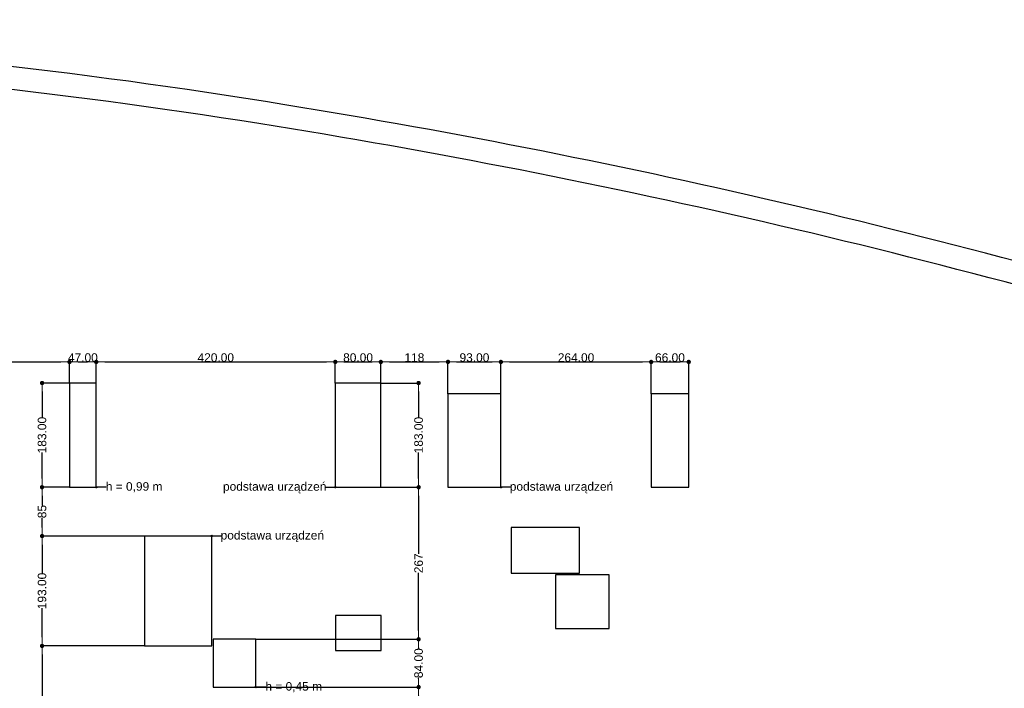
# Model space of a CAD drawing. Header units: millimetres. Extents: x -175445 to -20415, y -559200 to 231527.
# Tile 60 of 256: x -121290 to -103991, y -229884 to -218144. Entities that reach past the tile are written whole.
import ezdxf

# ---------------------------------------------------------------- set-up
doc = ezdxf.new("R2010")
doc.units = ezdxf.units.MM
doc.header["$MEASUREMENT"] = 0
doc.linetypes.add('Wipeout_Contour', pattern=[1000, 0, -1000])
for name, color, linetype in [('Linia', 7, 'Continuous'), ('Strop', 7, 'Continuous'), ('Słup', 7, 'Continuous'), ('Tekst', 7, 'Continuous'), ('Wymiary', 63, 'Continuous')]:
    doc.layers.add(name, color=color, linetype=linetype)
doc.styles.add('Arial', font='txt')
doc.styles.add('Times new roman', font='txt')
doc.dimstyles.new('GENERATED_STYLE__1', dxfattribs={"dimtxt": 150, "dimasz": 152, "dimexe": 0.18, "dimexo": 0, "dimgap": 0.09, "dimtad": 1, "dimtih": 1, "dimtoh": 1, "dimlfac": 0.1, "dimzin": 0, "dimdsep": 46, "dimtxsty": 'Arial', "dimblk": 'ARROWHEAD_11', "dimblk1": 'ARROWHEAD_11', "dimblk2": 'ARROWHEAD_11', "dimcen": 0.09, "dimclrd": 114, "dimclre": 114, "dimclrt": 114, "dimazin": 0, "dimtfac": 1, "dimtdec": 4, "dimtmove": 0, "dimatfit": 3, "dimfxl": 1, "dimtolj": 1, "dimtzin": 0, "dimarcsym": 0})
doc.dimstyles.new('GENERATED_STYLE__2', dxfattribs={"dimtxt": 150, "dimasz": 152, "dimexe": 0.18, "dimexo": 0, "dimgap": 0.09, "dimtad": 1, "dimlfac": 0.1, "dimzin": 0, "dimdsep": 46, "dimtxsty": 'Arial', "dimblk": 'ARROWHEAD_11', "dimblk1": 'ARROWHEAD_11', "dimblk2": 'ARROWHEAD_11', "dimcen": 0.09, "dimclrd": 114, "dimclre": 114, "dimclrt": 114, "dimazin": 0, "dimtfac": 1, "dimtdec": 4, "dimtmove": 0, "dimatfit": 3, "dimfxl": 1, "dimtolj": 1, "dimtzin": 0, "dimarcsym": 0})

# ---------------------------------------------------------------- blocks, each defined once
blk = doc.blocks.new('ARROWHEAD_11')
at = {"color": 0, "linetype": 'Continuous', "lineweight": 0}
blk.add_line((0, 0), (-1, 0), dxfattribs=at)
at = {"color": 0, "linetype": 'Continuous', "lineweight": 0, "const_width": 0.25, "flags": 128}
blk.add_lwpolyline([(-0.125, 0, 1), (0.125, 0, 1)], format="xyb", close=True, dxfattribs=at)
blk = doc.blocks.new('*D3941')
at = {"layer": 'Defpoints', "color": 0}
for p in [(-120415, -224153), (-123770, -224523), (-120415, -224523)]:
    blk.add_point(p, dxfattribs=at)
at = {"layer": 'Wymiary', "color": 114, "lineweight": -2}
for p, q in [((-123770, -224523), (-123770, -224153)), ((-123618, -224153), (-120567, -224153)), ((-120415, -224523), (-120415, -224153))]:
    blk.add_line(p, q, dxfattribs=at)
at = {"layer": 'Wymiary', "color": 114, "lineweight": -2, "xscale": 152, "yscale": 152, "zscale": 152, "rotation": 180}
blk.add_blockref('ARROWHEAD_11', (-123770, -224153), dxfattribs=at)
at = {"layer": 'Wymiary', "color": 114, "lineweight": -2, "xscale": 152, "yscale": 152, "zscale": 152}
blk.add_blockref('ARROWHEAD_11', (-120415, -224153), dxfattribs=at)
at = {"layer": 'Wymiary', "color": 114, "lineweight": 13, "insert": (-122093, -224077), "char_height": 150, "attachment_point": 5, "style": 'Arial'}
blk.add_mtext('\\A1;335.50', dxfattribs=at)
blk = doc.blocks.new('*D3942')
at = {"layer": 'Defpoints', "color": 0}
for p in [(-119945, -224153), (-120415, -224523), (-119945, -224523)]:
    blk.add_point(p, dxfattribs=at)
at = {"layer": 'Wymiary', "color": 114, "lineweight": -2}
for p, q in [((-120415, -224523), (-120415, -224153)), ((-120263, -224153), (-120097, -224153)), ((-119945, -224523), (-119945, -224153))]:
    blk.add_line(p, q, dxfattribs=at)
at = {"layer": 'Wymiary', "color": 114, "lineweight": -2, "xscale": 152, "yscale": 152, "zscale": 152, "rotation": 180}
blk.add_blockref('ARROWHEAD_11', (-120415, -224153), dxfattribs=at)
at = {"layer": 'Wymiary', "color": 114, "lineweight": -2, "xscale": 152, "yscale": 152, "zscale": 152}
blk.add_blockref('ARROWHEAD_11', (-119945, -224153), dxfattribs=at)
at = {"layer": 'Wymiary', "color": 114, "lineweight": 13, "insert": (-120180, -224077), "char_height": 150, "attachment_point": 5, "style": 'Arial'}
blk.add_mtext('\\A1;47.00', dxfattribs=at)
blk = doc.blocks.new('*D3943')
at = {"layer": 'Defpoints', "color": 0}
for p in [(-115745, -224153), (-119945, -224523), (-115745, -224523)]:
    blk.add_point(p, dxfattribs=at)
at = {"layer": 'Wymiary', "color": 114, "lineweight": -2}
for p, q in [((-119945, -224523), (-119945, -224153)), ((-119793, -224153), (-115897, -224153)), ((-115745, -224523), (-115745, -224153))]:
    blk.add_line(p, q, dxfattribs=at)
at = {"layer": 'Wymiary', "color": 114, "lineweight": -2, "xscale": 152, "yscale": 152, "zscale": 152, "rotation": 180}
blk.add_blockref('ARROWHEAD_11', (-119945, -224153), dxfattribs=at)
at = {"layer": 'Wymiary', "color": 114, "lineweight": -2, "xscale": 152, "yscale": 152, "zscale": 152}
blk.add_blockref('ARROWHEAD_11', (-115745, -224153), dxfattribs=at)
at = {"layer": 'Wymiary', "color": 114, "lineweight": 13, "insert": (-117845, -224077), "char_height": 150, "attachment_point": 5, "style": 'Arial'}
blk.add_mtext('\\A1;420.00', dxfattribs=at)
blk = doc.blocks.new('*D3944')
at = {"layer": 'Defpoints', "color": 0}
for p in [(-114945, -224153), (-115745, -224523), (-114945, -224523)]:
    blk.add_point(p, dxfattribs=at)
at = {"layer": 'Wymiary', "color": 114, "lineweight": -2}
for p, q in [((-115745, -224523), (-115745, -224153)), ((-115593, -224153), (-115097, -224153)), ((-114945, -224523), (-114945, -224153))]:
    blk.add_line(p, q, dxfattribs=at)
at = {"layer": 'Wymiary', "color": 114, "lineweight": -2, "xscale": 152, "yscale": 152, "zscale": 152, "rotation": 180}
blk.add_blockref('ARROWHEAD_11', (-115745, -224153), dxfattribs=at)
at = {"layer": 'Wymiary', "color": 114, "lineweight": -2, "xscale": 152, "yscale": 152, "zscale": 152}
blk.add_blockref('ARROWHEAD_11', (-114945, -224153), dxfattribs=at)
at = {"layer": 'Wymiary', "color": 114, "lineweight": 13, "insert": (-115345, -224077), "char_height": 150, "attachment_point": 5, "style": 'Arial'}
blk.add_mtext('\\A1;80.00', dxfattribs=at)
blk = doc.blocks.new('*D3945')
at = {"layer": 'Defpoints', "color": 0}
for p in [(-113765, -224153), (-114945, -224523), (-113765, -224713)]:
    blk.add_point(p, dxfattribs=at)
at = {"layer": 'Wymiary', "color": 114, "lineweight": -2}
for p, q in [((-114945, -224523), (-114945, -224153)), ((-114793, -224153), (-113917, -224153)), ((-113765, -224713), (-113765, -224153))]:
    blk.add_line(p, q, dxfattribs=at)
at = {"layer": 'Wymiary', "color": 114, "lineweight": -2, "xscale": 152, "yscale": 152, "zscale": 152, "rotation": 180}
blk.add_blockref('ARROWHEAD_11', (-114945, -224153), dxfattribs=at)
at = {"layer": 'Wymiary', "color": 114, "lineweight": -2, "xscale": 152, "yscale": 152, "zscale": 152}
blk.add_blockref('ARROWHEAD_11', (-113765, -224153), dxfattribs=at)
at = {"layer": 'Wymiary', "color": 114, "lineweight": 13, "insert": (-114355, -224077), "char_height": 150, "attachment_point": 5, "style": 'Arial'}
blk.add_mtext('\\A1;118', dxfattribs=at)
blk = doc.blocks.new('*D3946')
at = {"layer": 'Defpoints', "color": 0}
for p in [(-112835, -224153), (-113765, -224713), (-112835, -224713)]:
    blk.add_point(p, dxfattribs=at)
at = {"layer": 'Wymiary', "color": 114, "lineweight": -2}
for p, q in [((-113765, -224713), (-113765, -224153)), ((-113613, -224153), (-112987, -224153)), ((-112835, -224713), (-112835, -224153))]:
    blk.add_line(p, q, dxfattribs=at)
at = {"layer": 'Wymiary', "color": 114, "lineweight": -2, "xscale": 152, "yscale": 152, "zscale": 152, "rotation": 180}
blk.add_blockref('ARROWHEAD_11', (-113765, -224153), dxfattribs=at)
at = {"layer": 'Wymiary', "color": 114, "lineweight": -2, "xscale": 152, "yscale": 152, "zscale": 152}
blk.add_blockref('ARROWHEAD_11', (-112835, -224153), dxfattribs=at)
at = {"layer": 'Wymiary', "color": 114, "lineweight": 13, "insert": (-113300, -224077), "char_height": 150, "attachment_point": 5, "style": 'Arial'}
blk.add_mtext('\\A1;93.00', dxfattribs=at)
blk = doc.blocks.new('*D3947')
at = {"layer": 'Defpoints', "color": 0}
for p in [(-110195, -224153), (-112835, -224713), (-110195, -224713)]:
    blk.add_point(p, dxfattribs=at)
at = {"layer": 'Wymiary', "color": 114, "lineweight": -2}
for p, q in [((-112835, -224713), (-112835, -224153)), ((-112683, -224153), (-110347, -224153)), ((-110195, -224713), (-110195, -224153))]:
    blk.add_line(p, q, dxfattribs=at)
at = {"layer": 'Wymiary', "color": 114, "lineweight": -2, "xscale": 152, "yscale": 152, "zscale": 152, "rotation": 180}
blk.add_blockref('ARROWHEAD_11', (-112835, -224153), dxfattribs=at)
at = {"layer": 'Wymiary', "color": 114, "lineweight": -2, "xscale": 152, "yscale": 152, "zscale": 152}
blk.add_blockref('ARROWHEAD_11', (-110195, -224153), dxfattribs=at)
at = {"layer": 'Wymiary', "color": 114, "lineweight": 13, "insert": (-111515, -224077), "char_height": 150, "attachment_point": 5, "style": 'Arial'}
blk.add_mtext('\\A1;264.00', dxfattribs=at)
blk = doc.blocks.new('*D3948')
at = {"layer": 'Defpoints', "color": 0}
for p in [(-109535, -224153), (-110195, -224713), (-109535, -224713)]:
    blk.add_point(p, dxfattribs=at)
at = {"layer": 'Wymiary', "color": 114, "lineweight": -2}
for p, q in [((-110195, -224713), (-110195, -224153)), ((-110043, -224153), (-109687, -224153)), ((-109535, -224713), (-109535, -224153))]:
    blk.add_line(p, q, dxfattribs=at)
at = {"layer": 'Wymiary', "color": 114, "lineweight": -2, "xscale": 152, "yscale": 152, "zscale": 152, "rotation": 180}
blk.add_blockref('ARROWHEAD_11', (-110195, -224153), dxfattribs=at)
at = {"layer": 'Wymiary', "color": 114, "lineweight": -2, "xscale": 152, "yscale": 152, "zscale": 152}
blk.add_blockref('ARROWHEAD_11', (-109535, -224153), dxfattribs=at)
at = {"layer": 'Wymiary', "color": 114, "lineweight": 13, "insert": (-109865, -224077), "char_height": 150, "attachment_point": 5, "style": 'Arial'}
blk.add_mtext('\\A1;66.00', dxfattribs=at)
blk = doc.blocks.new('*D4014')
at = {"layer": 'Defpoints', "color": 0}
for p in [(-120897, -229140), (-119095, -229140), (-120395, -231522)]:
    blk.add_point(p, dxfattribs=at)
at = {"layer": 'Wymiary', "color": 114, "lineweight": -2}
for p, q in [((-119095, -229140), (-120897, -229140)), ((-120897, -229292), (-120897, -230164)), ((-120897, -231370), (-120897, -230498)), ((-120395, -231522), (-120897, -231522))]:
    blk.add_line(p, q, dxfattribs=at)
at = {"layer": 'Wymiary', "color": 114, "lineweight": -2, "xscale": 152, "yscale": 152, "zscale": 152}
for p, rotation in [((-120897, -229140), 90), ((-120897, -231522), 270)]:
    blk.add_blockref('ARROWHEAD_11', p, dxfattribs=dict(at, rotation=rotation))
at = {"layer": 'Wymiary', "color": 114, "lineweight": 13, "insert": (-120897, -230331), "char_height": 150, "attachment_point": 5, "rotation": 90, "style": 'Arial'}
blk.add_mtext('\\A1;238', dxfattribs=at)
blk = doc.blocks.new('*D4015')
at = {"layer": 'Defpoints', "color": 0}
for p in [(-120897, -227210), (-119095, -227210), (-119095, -229140)]:
    blk.add_point(p, dxfattribs=at)
at = {"layer": 'Wymiary', "color": 114, "lineweight": -2}
for p, q in [((-119095, -227210), (-120897, -227210)), ((-120897, -227362), (-120897, -227871)), ((-120897, -228988), (-120897, -228479)), ((-119095, -229140), (-120897, -229140))]:
    blk.add_line(p, q, dxfattribs=at)
at = {"layer": 'Wymiary', "color": 114, "lineweight": -2, "xscale": 152, "yscale": 152, "zscale": 152}
for p, rotation in [((-120897, -227210), 90), ((-120897, -229140), 270)]:
    blk.add_blockref('ARROWHEAD_11', p, dxfattribs=dict(at, rotation=rotation))
at = {"layer": 'Wymiary', "color": 114, "lineweight": 13, "insert": (-120897, -228175), "char_height": 150, "attachment_point": 5, "rotation": 90, "style": 'Arial'}
blk.add_mtext('\\A1;193.00', dxfattribs=at)
blk = doc.blocks.new('*D4016')
at = {"layer": 'Defpoints', "color": 0}
for p in [(-120897, -226353), (-120415, -226353), (-119095, -227210)]:
    blk.add_point(p, dxfattribs=at)
at = {"layer": 'Wymiary', "color": 114, "lineweight": -2}
for p, q in [((-120415, -226353), (-120897, -226353)), ((-120897, -226505), (-120897, -226673)), ((-120897, -227058), (-120897, -226890)), ((-119095, -227210), (-120897, -227210))]:
    blk.add_line(p, q, dxfattribs=at)
at = {"layer": 'Wymiary', "color": 114, "lineweight": -2, "xscale": 152, "yscale": 152, "zscale": 152}
for p, rotation in [((-120897, -226353), 90), ((-120897, -227210), 270)]:
    blk.add_blockref('ARROWHEAD_11', p, dxfattribs=dict(at, rotation=rotation))
at = {"layer": 'Wymiary', "color": 114, "lineweight": 13, "insert": (-120897, -226781), "char_height": 150, "attachment_point": 5, "rotation": 90, "style": 'Arial'}
blk.add_mtext('\\A1;85', dxfattribs=at)
blk = doc.blocks.new('*D4017')
at = {"layer": 'Defpoints', "color": 0}
for p in [(-120897, -224523), (-120415, -224523), (-120415, -226353)]:
    blk.add_point(p, dxfattribs=at)
at = {"layer": 'Wymiary', "color": 114, "lineweight": -2}
for p, q in [((-120415, -224523), (-120897, -224523)), ((-120897, -224675), (-120897, -225134)), ((-120897, -226201), (-120897, -225742)), ((-120415, -226353), (-120897, -226353))]:
    blk.add_line(p, q, dxfattribs=at)
at = {"layer": 'Wymiary', "color": 114, "lineweight": -2, "xscale": 152, "yscale": 152, "zscale": 152}
for p, rotation in [((-120897, -224523), 90), ((-120897, -226353), 270)]:
    blk.add_blockref('ARROWHEAD_11', p, dxfattribs=dict(at, rotation=rotation))
at = {"layer": 'Wymiary', "color": 114, "lineweight": 13, "insert": (-120897, -225438), "char_height": 150, "attachment_point": 5, "rotation": 90, "style": 'Arial'}
blk.add_mtext('\\A1;183.00', dxfattribs=at)
blk = doc.blocks.new('*D4022')
at = {"layer": 'Defpoints', "color": 0}
for p in [(-117141, -229863), (-114281, -229863), (-114625, -231723)]:
    blk.add_point(p, dxfattribs=at)
at = {"layer": 'Wymiary', "color": 114, "lineweight": -2}
for p, q in [((-117141, -229863), (-114281, -229863)), ((-114281, -230015), (-114281, -230489)), ((-114281, -231571), (-114281, -231097)), ((-114625, -231723), (-114281, -231723))]:
    blk.add_line(p, q, dxfattribs=at)
at = {"layer": 'Wymiary', "color": 114, "lineweight": -2, "xscale": 152, "yscale": 152, "zscale": 152}
for p, rotation in [((-114281, -229863), 90), ((-114281, -231723), 270)]:
    blk.add_blockref('ARROWHEAD_11', p, dxfattribs=dict(at, rotation=rotation))
at = {"layer": 'Wymiary', "color": 114, "lineweight": 13, "insert": (-114281, -230793), "char_height": 150, "attachment_point": 5, "rotation": 90, "style": 'Arial'}
blk.add_mtext('\\A1;186.00', dxfattribs=at)
blk = doc.blocks.new('*D4023')
at = {"layer": 'Defpoints', "color": 0}
for p in [(-117141, -229023), (-114281, -229023), (-117141, -229863)]:
    blk.add_point(p, dxfattribs=at)
at = {"layer": 'Wymiary', "color": 114, "lineweight": -2}
for p, q in [((-117141, -229023), (-114281, -229023)), ((-114281, -229175), (-114281, -229190)), ((-114281, -229711), (-114281, -229696)), ((-117141, -229863), (-114281, -229863))]:
    blk.add_line(p, q, dxfattribs=at)
at = {"layer": 'Wymiary', "color": 114, "lineweight": -2, "xscale": 152, "yscale": 152, "zscale": 152}
for p, rotation in [((-114281, -229023), 90), ((-114281, -229863), 270)]:
    blk.add_blockref('ARROWHEAD_11', p, dxfattribs=dict(at, rotation=rotation))
at = {"layer": 'Wymiary', "color": 114, "lineweight": 13, "insert": (-114281, -229443), "char_height": 150, "attachment_point": 5, "rotation": 90, "style": 'Arial'}
blk.add_mtext('\\A1;84.00', dxfattribs=at)
blk = doc.blocks.new('*D4024')
at = {"layer": 'Defpoints', "color": 0}
for p in [(-114945, -226353), (-114281, -226353), (-117141, -229023)]:
    blk.add_point(p, dxfattribs=at)
at = {"layer": 'Wymiary', "color": 114, "lineweight": -2}
for p, q in [((-114945, -226353), (-114281, -226353)), ((-114281, -226505), (-114281, -227521)), ((-114281, -228871), (-114281, -227855)), ((-117141, -229023), (-114281, -229023))]:
    blk.add_line(p, q, dxfattribs=at)
at = {"layer": 'Wymiary', "color": 114, "lineweight": -2, "xscale": 152, "yscale": 152, "zscale": 152}
for p, rotation in [((-114281, -226353), 90), ((-114281, -229023), 270)]:
    blk.add_blockref('ARROWHEAD_11', p, dxfattribs=dict(at, rotation=rotation))
at = {"layer": 'Wymiary', "color": 114, "lineweight": 13, "insert": (-114281, -227688), "char_height": 150, "attachment_point": 5, "rotation": 90, "style": 'Arial'}
blk.add_mtext('\\A1;267', dxfattribs=at)
blk = doc.blocks.new('*D4025')
at = {"layer": 'Defpoints', "color": 0}
for p in [(-114945, -224523), (-114281, -224523), (-114945, -226353)]:
    blk.add_point(p, dxfattribs=at)
at = {"layer": 'Wymiary', "color": 114, "lineweight": -2}
for p, q in [((-114945, -224523), (-114281, -224523)), ((-114281, -224675), (-114281, -225134)), ((-114281, -226201), (-114281, -225742)), ((-114945, -226353), (-114281, -226353))]:
    blk.add_line(p, q, dxfattribs=at)
at = {"layer": 'Wymiary', "color": 114, "lineweight": -2, "xscale": 152, "yscale": 152, "zscale": 152}
for p, rotation in [((-114281, -224523), 90), ((-114281, -226353), 270)]:
    blk.add_blockref('ARROWHEAD_11', p, dxfattribs=dict(at, rotation=rotation))
at = {"layer": 'Wymiary', "color": 114, "lineweight": 13, "insert": (-114281, -225438), "char_height": 150, "attachment_point": 5, "rotation": 90, "style": 'Arial'}
blk.add_mtext('\\A1;183.00', dxfattribs=at)

msp = doc.modelspace()

# ---------------------------------------------------------------- linework, layer by layer
at = {"layer": 'Strop', "flags": 128}
for points in [[(-98815.362, -223819.574, 0.034912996), (-116630.822, -219636.298), (-116630.817, -219636.267), (-116630.92, -219636.25, 0.026147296), (-127667.74, -218426.566), (-131941.689, -218224.558, 0.006018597), (-134633.975, -218178.559, 0.048415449), (-156154.021, -220157.681, 0.000026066), (-156154.021, -220159.867), (-156154.021, -220678.407), (-156154.021, -222958.111), (-156154.021, -232007.681), (-155754.021, -232007.681), (-143615.433, -232007.681), (-143615.433, -245775.303), (-143615.433, -246316.861), (-143617.874, -246316.861), (-143617.874, -247882.5), (-141925.477, -247882.5), (-98195.477, -247882.5)], [(-98815.362, -223819.574, 0.034912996), (-116630.822, -219636.298), (-116630.817, -219636.267), (-116630.92, -219636.25, 0.026147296), (-127667.74, -218426.566), (-131941.689, -218224.558, 0.006018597), (-134633.975, -218178.559, 0.048415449), (-156154.021, -220157.681), (-156154.021, -232007.681), (-143615.433, -232007.681), (-143615.433, -245951.779), (-143617.874, -245949.552), (-143617.874, -247882.5), (-141925.477, -247882.5), (-98195.477, -247882.5)], [(-98933.785, -224201.642, 0.035678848), (-117090.059, -219967.643), (-117090.037, -219967.51, 0.025197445), (-127688.556, -218826.029), (-131956.953, -218624.283, 0.00601048), (-134635.993, -218578.554, 0.047671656), (-155754.021, -220489.101), (-155754.021, -231607.681), (-143215.433, -231607.681), (-143215.433, -245775.303), (-143215.433, -247482.5), (-141925.477, -247482.5), (-98595.477, -247482.5)]]:
    msp.add_lwpolyline(points, format="xyb", dxfattribs=at)

# ---------------------------------------------------------------- texts
at = {"layer": 'Tekst', "char_height": 150, "attachment_point": 2, "style": 'Times new roman'}
for s, insert in [('\\A1;{\\fArial|b0|i0|c0|p38;h = 0,99 m}', (-119279.773, -226264.695)), ('\\A1;{\\fArial|b0|i0|c0|p38;podstawa urządzeń}', (-116809.62, -226264.695)), ('\\A1;{\\fArial|b0|i0|c0|p38;podstawa urządzeń}', (-111770.548, -226264.695)), ('\\A1;{\\fArial|b0|i0|c0|p38;podstawa urządzeń}', (-116851.337, -227121.688)), ('\\A1;{\\fArial|b0|i0|c0|p38;h = 0,45 m}', (-116475.736, -229774.558))]:
    msp.add_mtext(s, dxfattribs=dict(at, insert=insert))

# ---------------------------------------------------------------- next in the draw order: wipeouts: each hides what was drawn before it
at = {"color": 254, "linetype": 'Wipeout_Contour', "lineweight": 0, "ltscale": 496730.400321}
msp.add_wipeout([(-120415.496, -226352.994), (-119945.496, -226352.994), (-119945.496, -224522.994), (-120415.496, -224522.994)], dxfattribs=at).dxf.layer = 'Słup'
at = {"color": 254, "linetype": 'Wipeout_Contour', "lineweight": 0, "ltscale": 478308.335261}
msp.add_wipeout([(-115745.496, -226352.994), (-114945.496, -226352.994), (-114945.496, -224522.994), (-115745.496, -224522.994)], dxfattribs=at).dxf.layer = 'Słup'
at = {"color": 254, "linetype": 'Wipeout_Contour', "lineweight": 0, "ltscale": 470413.468744}
msp.add_wipeout([(-113764.672, -226352.994), (-112834.672, -226352.994), (-112834.672, -224712.994), (-113764.672, -224712.994)], dxfattribs=at).dxf.layer = 'Słup'
at = {"color": 254, "linetype": 'Wipeout_Contour', "lineweight": 0, "ltscale": 457391.281449}
msp.add_wipeout([(-110194.672, -226352.994), (-109534.672, -226352.994), (-109534.672, -224712.994), (-110194.672, -224712.994)], dxfattribs=at).dxf.layer = 'Słup'
at = {"color": 254, "linetype": 'Wipeout_Contour', "lineweight": 0, "ltscale": 487142.017594}
msp.add_wipeout([(-119095.461, -229139.987), (-117915.461, -229139.987), (-117915.461, -227209.987), (-119095.461, -227209.987)], dxfattribs=at).dxf.layer = 'Słup'
at = {"color": 254, "linetype": 'Wipeout_Contour', "lineweight": 0, "ltscale": 459730.578429}
msp.add_wipeout([(-111875.476, -228832.5), (-110935.476, -228832.5), (-110935.476, -227892.5), (-111875.476, -227892.5)], dxfattribs=at).dxf.layer = 'Słup'
at = {"color": 254, "linetype": 'Wipeout_Contour', "lineweight": 0, "ltscale": 474154.973817}
msp.add_wipeout([(-115741.462, -229222.994), (-114941.462, -229222.994), (-114941.462, -228602.994), (-115741.462, -228602.994)], dxfattribs=at).dxf.layer = 'Słup'

# ---------------------------------------------------------------- next in the draw order: hatches: boundary and pattern name
at = {"layer": 'Linia', "linetype": 'Continuous'}
for points in [[(-119932.996, -226352.994), (-119933.948, -226348.211), (-119936.657, -226344.155), (-119940.713, -226341.446), (-119945.496, -226340.494), (-119950.28, -226341.446), (-119954.335, -226344.155), (-119957.045, -226348.211), (-119957.996, -226352.994), (-119957.045, -226357.778), (-119954.335, -226361.833), (-119950.28, -226364.543), (-119945.496, -226365.494), (-119940.713, -226364.543), (-119936.657, -226361.833), (-119933.948, -226357.778)], [(-115732.996, -226352.994), (-115733.948, -226348.211), (-115736.657, -226344.155), (-115740.713, -226341.446), (-115745.496, -226340.494), (-115750.28, -226341.446), (-115754.335, -226344.155), (-115757.045, -226348.211), (-115757.996, -226352.994), (-115757.045, -226357.778), (-115754.335, -226361.833), (-115750.28, -226364.543), (-115745.496, -226365.494), (-115740.713, -226364.543), (-115736.657, -226361.833), (-115733.948, -226357.778)], [(-112822.172, -226352.994), (-112823.123, -226348.211), (-112825.833, -226344.155), (-112829.888, -226341.446), (-112834.672, -226340.494), (-112839.455, -226341.446), (-112843.51, -226344.155), (-112846.22, -226348.211), (-112847.172, -226352.994), (-112846.22, -226357.778), (-112843.51, -226361.833), (-112839.455, -226364.543), (-112834.672, -226365.494), (-112829.888, -226364.543), (-112825.833, -226361.833), (-112823.123, -226357.778)], [(-117902.961, -227209.987), (-117903.912, -227205.203), (-117906.622, -227201.148), (-117910.677, -227198.438), (-117915.461, -227197.487), (-117920.244, -227198.438), (-117924.3, -227201.148), (-117927.009, -227205.203), (-117927.961, -227209.987), (-117927.009, -227214.77), (-117924.3, -227218.826), (-117920.244, -227221.535), (-117915.461, -227222.487), (-117910.677, -227221.535), (-117906.622, -227218.826), (-117903.912, -227214.77)]]:
    msp.add_hatch(color=256, dxfattribs=at).paths.add_polyline_path(points)

# ---------------------------------------------------------------- next in the draw order: linework, layer by layer
at = {"layer": 'Linia'}
for p, q in [((-119768.688, -226352.994), (-119932.996, -226352.994)), ((-115922.305, -226352.994), (-115757.996, -226352.994)), ((-112657.863, -226352.994), (-112822.172, -226352.994)), ((-117738.652, -227209.987), (-117902.961, -227209.987))]:
    msp.add_line(p, q, dxfattribs=at)
for centre in [(-119945.496, -226352.994), (-115745.496, -226352.994), (-112834.672, -226352.994), (-117915.461, -227209.987)]:
    msp.add_circle(centre, 12.5, dxfattribs=at)
at = {"layer": 'Słup'}
for p, q in [((-119945.496, -224522.994), (-120415.496, -224522.994)), ((-120415.496, -224522.994), (-120415.496, -226352.994)), ((-119945.496, -226352.994), (-119945.496, -224522.994)), ((-114945.496, -224522.994), (-115745.496, -224522.994)), ((-115745.496, -224522.994), (-115745.496, -226352.994)), ((-114945.496, -226352.994), (-114945.496, -224522.994)), ((-112834.672, -224712.994), (-113764.672, -224712.994)), ((-113764.672, -224712.994), (-113764.672, -226352.994)), ((-112834.672, -226352.994), (-112834.672, -224712.994)), ((-109534.672, -224712.994), (-110194.672, -224712.994)), ((-110194.672, -224712.994), (-110194.672, -226352.994)), ((-109534.672, -226352.994), (-109534.672, -224712.994)), ((-120415.496, -226352.994), (-119945.496, -226352.994)), ((-115745.496, -226352.994), (-114945.496, -226352.994)), ((-113764.672, -226352.994), (-112834.672, -226352.994)), ((-110194.672, -226352.994), (-109534.672, -226352.994)), ((-117915.461, -227209.987), (-119095.461, -227209.987)), ((-119095.461, -227209.987), (-119095.461, -229139.987)), ((-117915.461, -229139.987), (-117915.461, -227209.987)), ((-110935.476, -227892.5), (-111875.476, -227892.5)), ((-111875.476, -227892.5), (-111875.476, -228832.5)), ((-110935.476, -228832.5), (-110935.476, -227892.5)), ((-114941.462, -228602.994), (-115741.462, -228602.994)), ((-115741.462, -228602.994), (-115741.462, -229222.994)), ((-114941.462, -229222.994), (-114941.462, -228602.994)), ((-111875.476, -228832.5), (-110935.476, -228832.5)), ((-119095.461, -229139.987), (-117915.461, -229139.987)), ((-115741.462, -229222.994), (-114941.462, -229222.994))]:
    msp.add_line(p, q, dxfattribs=at)

# ---------------------------------------------------------------- next in the draw order: dimensions: what is measured, and where the dimension line sits
at = {"layer": 'Wymiary', "color": 114, "lineweight": 13}
for base, p1, p2, picture, middle in [((-120415.496, -224153.335), (-123770.496, -224522.994), (-120415.496, -224522.994), '*D3941', (-122092.996, -224153.335)), ((-119945.496, -224153.335), (-120415.496, -224522.994), (-119945.496, -224522.994), '*D3942', (-120180.496, -224153.335)), ((-115745.496, -224153.335), (-119945.496, -224522.994), (-115745.496, -224522.994), '*D3943', (-117845.496, -224153.335)), ((-114945.496, -224153.335), (-115745.496, -224522.994), (-114945.496, -224522.994), '*D3944', (-115345.496, -224153.335)), ((-112834.672, -224153.335), (-113764.672, -224712.994), (-112834.672, -224712.994), '*D3946', (-113299.672, -224153.335)), ((-110194.672, -224153.335), (-112834.672, -224712.994), (-110194.672, -224712.994), '*D3947', (-111514.672, -224153.335)), ((-109534.672, -224153.335), (-110194.672, -224712.994), (-109534.672, -224712.994), '*D3948', (-109864.672, -224153.335))]:
    dim = msp.add_linear_dim(base=base, p1=p1, p2=p2, dimstyle='GENERATED_STYLE__1', dxfattribs=at)
    dim.commit()
    dim.dimension.update_dxf_attribs({"geometry": picture, "text_midpoint": middle, "dimtype": 160})
dim = msp.add_linear_dim(base=(-113764.672, -224153.335), p1=(-114945.496, -224522.994), p2=(-113764.672, -224712.994), text='118', dimstyle='GENERATED_STYLE__1', dxfattribs=at)
dim.commit()
dim.dimension.update_dxf_attribs({"geometry": '*D3945', "text_midpoint": (-114355.084, -224153.335), "dimtype": 160})
for base, p1, p2, picture, middle in [((-120896.826, -224522.994), (-120415.496, -226352.994), (-120415.496, -224522.994), '*D4017', (-120896.826, -225437.994)), ((-114280.908, -224522.994), (-114945.496, -226352.994), (-114945.496, -224522.994), '*D4025', (-114280.908, -225437.994)), ((-120896.826, -227209.987), (-119095.461, -229139.987), (-119095.461, -227209.987), '*D4015', (-120896.826, -228174.987))]:
    dim = msp.add_linear_dim(base=base, p1=p1, p2=p2, angle=90, dimstyle='GENERATED_STYLE__2', dxfattribs=at)
    dim.commit()
    dim.dimension.update_dxf_attribs({"geometry": picture, "text_midpoint": middle, "dimtype": 160, "text_rotation": 90})
for base, p1, p2, text, picture, middle in [((-120896.826, -226352.994), (-119095.461, -227209.987), (-120415.496, -226352.994), '85', '*D4016', (-120896.826, -226781.491)), ((-120896.826, -229139.987), (-120395.476, -231522.5), (-119095.461, -229139.987), '238', '*D4014', (-120896.826, -230331.243))]:
    dim = msp.add_linear_dim(base=base, p1=p1, p2=p2, angle=90, text=text, dimstyle='GENERATED_STYLE__2', dxfattribs=at)
    dim.commit()
    dim.dimension.update_dxf_attribs({"geometry": picture, "text_midpoint": middle, "dimtype": 160, "text_rotation": 90})

# ---------------------------------------------------------------- next in the draw order: wipeouts: each hides what was drawn before it
at = {"color": 254, "linetype": 'Wipeout_Contour', "lineweight": 0, "ltscale": 463286.654113}
msp.add_wipeout([(-112654.672, -227862.695), (-111454.672, -227862.695), (-111454.672, -227062.695), (-112654.672, -227062.695)], dxfattribs=at).dxf.layer = 'Słup'
at = {"color": 254, "linetype": 'Wipeout_Contour', "lineweight": 0, "ltscale": 481919.218204}
msp.add_wipeout([(-117891.462, -229862.858), (-117141.462, -229862.858), (-117141.462, -229022.858), (-117891.462, -229022.858)], dxfattribs=at).dxf.layer = 'Słup'

# ---------------------------------------------------------------- next in the draw order: hatches: boundary and pattern name
at = {"layer": 'Linia', "linetype": 'Continuous'}
msp.add_hatch(color=256, dxfattribs=at).paths.add_polyline_path([(-117128.962, -229862.858), (-117129.913, -229858.074), (-117132.623, -229854.019), (-117136.678, -229851.309), (-117141.462, -229850.358), (-117146.245, -229851.309), (-117150.301, -229854.019), (-117153.01, -229858.074), (-117153.962, -229862.858), (-117153.01, -229867.641), (-117150.301, -229871.697), (-117146.245, -229874.406), (-117141.462, -229875.358), (-117136.678, -229874.406), (-117132.623, -229871.697), (-117129.913, -229867.641)])

# ---------------------------------------------------------------- next in the draw order: linework, layer by layer
at = {"layer": 'Linia'}
msp.add_line((-116964.653, -229862.858), (-117128.962, -229862.858), dxfattribs=at)
msp.add_circle((-117141.462, -229862.858), 12.5, dxfattribs=at)
at = {"layer": 'Słup'}
for p, q in [((-111454.672, -227062.695), (-112654.672, -227062.695)), ((-112654.672, -227062.695), (-112654.672, -227862.695)), ((-111454.672, -227862.695), (-111454.672, -227062.695)), ((-112654.672, -227862.695), (-111454.672, -227862.695)), ((-117141.462, -229022.858), (-117891.462, -229022.858)), ((-117891.462, -229022.858), (-117891.462, -229862.858)), ((-117141.462, -229862.858), (-117141.462, -229022.858)), ((-117891.462, -229862.858), (-117141.462, -229862.858))]:
    msp.add_line(p, q, dxfattribs=at)

# ---------------------------------------------------------------- next in the draw order: dimensions: what is measured, and where the dimension line sits
at = {"layer": 'Wymiary', "color": 114, "lineweight": 13}
dim = msp.add_linear_dim(base=(-114280.908, -226352.994), p1=(-117141.462, -229022.858), p2=(-114945.496, -226352.994), angle=90, text='267', dimstyle='GENERATED_STYLE__2', dxfattribs=at)
dim.commit()
dim.dimension.update_dxf_attribs({"geometry": '*D4024', "text_midpoint": (-114280.908, -227687.926), "dimtype": 160, "text_rotation": 90})
for base, p1, p2, picture, middle in [((-114280.908, -229022.858), (-117141.462, -229862.858), (-117141.462, -229022.858), '*D4023', (-114280.908, -229442.858)), ((-114280.908, -229862.858), (-114625.476, -231722.858), (-117141.462, -229862.858), '*D4022', (-114280.908, -230792.858))]:
    dim = msp.add_linear_dim(base=base, p1=p1, p2=p2, angle=90, dimstyle='GENERATED_STYLE__2', dxfattribs=at)
    dim.commit()
    dim.dimension.update_dxf_attribs({"geometry": picture, "text_midpoint": middle, "dimtype": 160, "text_rotation": 90})

doc.saveas('drawing.dxf')
